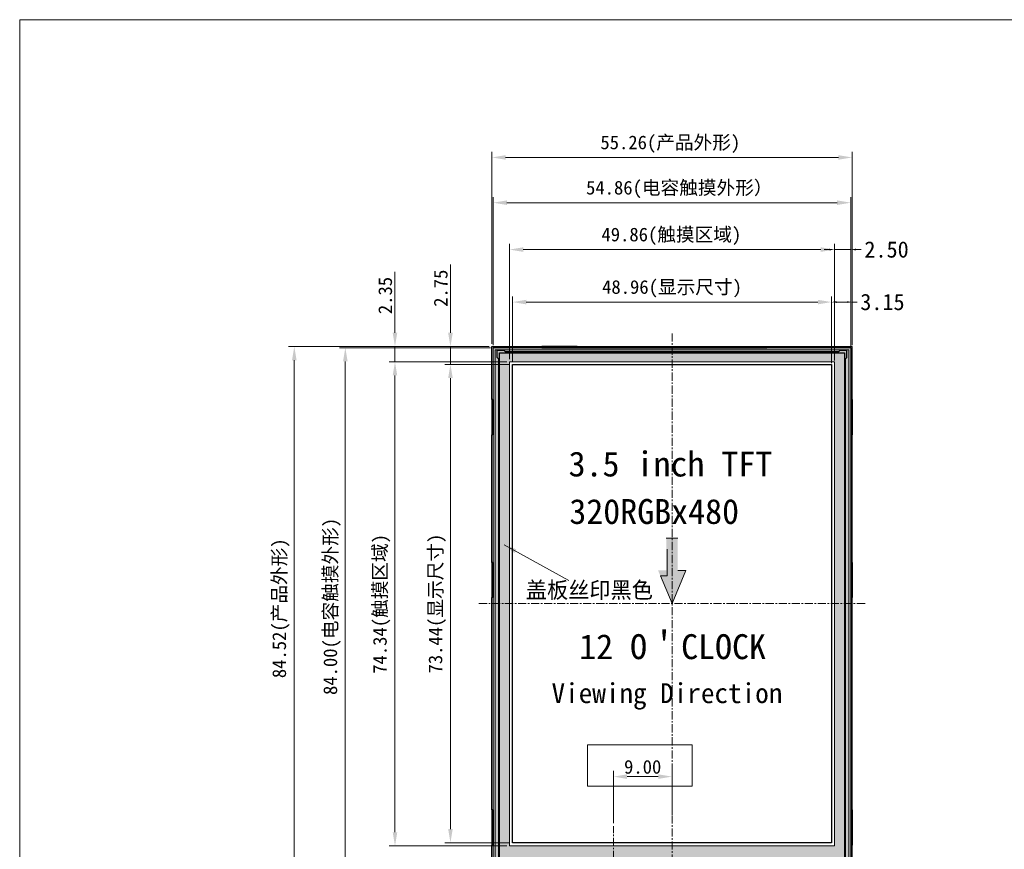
# Model space of a CAD drawing. Header units: millimetres. Extents: x 2436 to 2788, y -3116 to -2823.
# Tile 8 of 12: x 2436 to 2587, y -2951 to -2823. Entities that reach past the tile are written whole.
import ezdxf

# ---------------------------------------------------------------- set-up
doc = ezdxf.new("R2010")
doc.units = ezdxf.units.MM
doc.linetypes.add('CENTER', pattern=[2, 1.25, -0.25, 0.25, -0.25])
for name, color, linetype, lineweight in [('BTL', 3, 'Continuous', 0), ('center', 1, 'CENTER', 9), ('DIM', 3, 'Continuous', 13)]:
    doc.layers.add(name, color=color, linetype=linetype, lineweight=lineweight)
for name, color, linetype in [('Cover Lens 盖板', 6, 'Continuous'), ('housing', 7, 'Continuous'), ('TP-FPC', 5, 'Continuous'), ('保护膜', 3, 'Continuous'), ('铁框', 190, 'Continuous')]:
    doc.layers.add(name, color=color, linetype=linetype)
doc.styles.add('宋体', font='txt')
doc.dimstyles.new('Lei-标注', dxfattribs={"dimtxt": 2.5, "dimasz": 2, "dimexe": 0.5, "dimexo": 0.3, "dimtad": 1, "dimtxsty": '宋体', "dimcen": 2.5, "dimclrd": 8, "dimclre": 8, "dimclrt": 4, "dimadec": 0, "dimazin": 2, "dimtfac": 1, "dimtmove": 0, "dimatfit": 3, "dimfxl": 1, "dimarcsym": 0})
doc.dimstyles.new('SVA', dxfattribs={"dimscale": 0.7, "dimtxt": 3, "dimasz": 3, "dimexe": 1.25, "dimexo": 0.625, "dimtad": 1, "dimzin": 1, "dimdsep": 46, "dimtxsty": 'Standard', "dimcen": 3, "dimazin": 0, "dimtfac": 1, "dimtmove": 0, "dimatfit": 3, "dimfxl": 1, "dimlwd": 13, "dimlwe": 13, "dimarcsym": 0})
doc.dimstyles.new('副本HW', dxfattribs={"dimtxt": 2.5, "dimasz": 0.8, "dimexe": 0.2, "dimexo": 0.2, "dimgap": 0.5, "dimtad": 0, "dimzin": 1, "dimdsep": 46, "dimtxsty": '宋体', "dimcen": 0, "dimclrd": 3, "dimclre": 3, "dimclrt": 3, "dimadec": 0, "dimazin": 0, "dimtfac": 1, "dimtmove": 0, "dimatfit": 3, "dimfxl": 0.8, "dimtolj": 1, "dimlwd": 0, "dimlwe": 0, "dimarcsym": 0})

# ---------------------------------------------------------------- blocks, each defined once
blk = doc.blocks.new('*D439')
at = {"layer": 'BTL', "color": 3, "lineweight": 0, "transparency": 16777216}
for p, q in [((2560.75, -2876.16), (2560.75, -2866.59)), ((2561.55, -2866.79), (2563.1, -2866.79)), ((2563.9, -2873.41), (2563.9, -2866.59)), ((2563.9, -2866.79), (2564.7, -2866.79))]:
    blk.add_line(p, q, dxfattribs=at)
at = {"layer": 'BTL', "color": 3, "transparency": 16777216}
for points in [[(2561.55, -2866.65), (2561.55, -2866.92), (2560.75, -2866.79)], [(2563.1, -2866.65), (2563.1, -2866.92), (2563.9, -2866.79)]]:
    blk.add_solid(points, dxfattribs=at)
at = {"layer": 'Defpoints', "color": 0, "transparency": 16777216}
for p in [(2563.9, -2866.79), (2563.9, -2873.61), (2560.75, -2876.36)]:
    blk.add_point(p, dxfattribs=at)
at = {"layer": 'BTL', "color": 3, "transparency": 16777216, "insert": (2568.56, -2866.79), "char_height": 2.5, "attachment_point": 5, "style": '宋体'}
blk.add_mtext('\\A1;3.15', dxfattribs=at)
blk = doc.blocks.new('*D447')
at = {"layer": 'Defpoints', "color": 0, "transparency": 16777216}
for p in [(2560.75, -2866.79), (2511.79, -2876.36), (2560.75, -2876.36)]:
    blk.add_point(p, dxfattribs=at)
at = {"layer": '铁框', "color": 0, "lineweight": 13, "transparency": 16777216}
for p, q in [((2511.79, -2875.93), (2511.79, -2865.91)), ((2560.75, -2875.93), (2560.75, -2865.91)), ((2513.89, -2866.79), (2558.65, -2866.79))]:
    blk.add_line(p, q, dxfattribs=at)
at = {"layer": '铁框', "color": 0, "transparency": 16777216}
for points in [[(2513.89, -2866.44), (2513.89, -2867.14), (2511.79, -2866.79)], [(2558.65, -2866.44), (2558.65, -2867.14), (2560.75, -2866.79)]]:
    blk.add_solid(points, dxfattribs=at)
at = {"layer": '铁框', "color": 3, "transparency": 16777216, "insert": (2536.27, -2864.75), "char_height": 2.1, "attachment_point": 5}
blk.add_mtext('48.96({\\fSimSun|b0|i0|c134|p2;显示尺寸})', dxfattribs=at)
blk = doc.blocks.new('*D448')
at = {"layer": 'Defpoints', "color": 0, "transparency": 16777216}
for p in [(2563.9, -2844.58), (2508.64, -2873.61), (2563.9, -2873.61)]:
    blk.add_point(p, dxfattribs=at)
at = {"layer": '铁框', "color": 0, "lineweight": 13, "transparency": 16777216}
for p, q in [((2508.64, -2873.18), (2508.64, -2843.71)), ((2510.74, -2844.58), (2561.8, -2844.58)), ((2563.9, -2873.18), (2563.9, -2843.71))]:
    blk.add_line(p, q, dxfattribs=at)
at = {"layer": '铁框', "color": 0, "transparency": 16777216}
for points in [[(2510.74, -2844.23), (2510.74, -2844.93), (2508.64, -2844.58)], [(2561.8, -2844.23), (2561.8, -2844.93), (2563.9, -2844.58)]]:
    blk.add_solid(points, dxfattribs=at)
at = {"layer": '铁框', "color": 3, "transparency": 16777216, "insert": (2536.01, -2842.55), "char_height": 2.1, "attachment_point": 5}
blk.add_mtext('55.26({\\fSimSun|b0|i0|c134|p2;产品外形})', dxfattribs=at)
blk = doc.blocks.new('*D449')
at = {"layer": 'Defpoints', "color": 0, "transparency": 16777216}
for p in [(2511.79, -2876.36), (2502.27, -2949.8), (2511.79, -2949.8)]:
    blk.add_point(p, dxfattribs=at)
at = {"layer": '铁框', "color": 0, "lineweight": 13, "transparency": 16777216}
for p, q in [((2511.35, -2876.36), (2501.4, -2876.36)), ((2502.27, -2878.46), (2502.27, -2947.7)), ((2511.35, -2949.8), (2501.4, -2949.8))]:
    blk.add_line(p, q, dxfattribs=at)
at = {"layer": '铁框', "color": 0, "transparency": 16777216}
for points in [[(2501.92, -2878.46), (2502.62, -2878.46), (2502.27, -2876.36)], [(2501.92, -2947.7), (2502.62, -2947.7), (2502.27, -2949.8)]]:
    blk.add_solid(points, dxfattribs=at)
at = {"layer": '铁框', "color": 3, "transparency": 16777216, "insert": (2500.24, -2913.08), "char_height": 2.1, "attachment_point": 5, "rotation": 90}
blk.add_mtext('73.44({\\fSimSun|b0|i0|c134|p2;显示尺寸})', dxfattribs=at)
blk = doc.blocks.new('*D450')
at = {"layer": 'Defpoints', "color": 0, "transparency": 16777216}
for p in [(2508.64, -2873.61), (2478.31, -2958.13), (2508.64, -2958.13)]:
    blk.add_point(p, dxfattribs=at)
at = {"layer": '铁框', "color": 0, "lineweight": 13, "transparency": 16777216}
for p, q in [((2508.2, -2873.61), (2477.43, -2873.61)), ((2478.31, -2875.71), (2478.31, -2956.03)), ((2508.2, -2958.13), (2477.43, -2958.13))]:
    blk.add_line(p, q, dxfattribs=at)
at = {"layer": '铁框', "color": 0, "transparency": 16777216}
for points in [[(2477.96, -2875.71), (2478.66, -2875.71), (2478.31, -2873.61)], [(2477.96, -2956.03), (2478.66, -2956.03), (2478.31, -2958.13)]]:
    blk.add_solid(points, dxfattribs=at)
at = {"layer": '铁框', "color": 3, "transparency": 16777216, "insert": (2476.27, -2913.8), "char_height": 2.1, "attachment_point": 5, "rotation": 90}
blk.add_mtext('84.52({\\fSimSun|b0|i0|c134|p2;产品外形})', dxfattribs=at)
blk = doc.blocks.new('*D451')
at = {"layer": 'Defpoints', "color": 0, "transparency": 16777216}
for p in [(2502.27, -2873.61), (2508.64, -2873.61), (2511.79, -2876.36)]:
    blk.add_point(p, dxfattribs=at)
at = {"layer": '铁框', "color": 0, "lineweight": 13, "transparency": 16777216}
for p, q in [((2502.27, -2871.51), (2502.27, -2861.02)), ((2508.2, -2873.61), (2501.4, -2873.61)), ((2502.27, -2876.36), (2502.27, -2873.61)), ((2511.35, -2876.36), (2501.4, -2876.36)), ((2502.27, -2878.46), (2502.27, -2880.56))]:
    blk.add_line(p, q, dxfattribs=at)
at = {"layer": '铁框', "color": 0, "transparency": 16777216}
for points in [[(2501.92, -2871.51), (2502.62, -2871.51), (2502.27, -2873.61)], [(2501.92, -2878.46), (2502.62, -2878.46), (2502.27, -2876.36)]]:
    blk.add_solid(points, dxfattribs=at)
at = {"layer": '铁框', "color": 3, "transparency": 16777216, "insert": (2500.79, -2864.66), "char_height": 2.1, "attachment_point": 5, "rotation": 90}
blk.add_mtext('2.75', dxfattribs=at)
blk = doc.blocks.new('*D464')
at = {"layer": 'Defpoints', "color": 0, "transparency": 16777216}
for p in [(2511.34, -2875.96), (2493.76, -2950.3), (2511.34, -2950.3)]:
    blk.add_point(p, dxfattribs=at)
at = {"layer": '铁框', "color": 0, "lineweight": 13, "transparency": 16777216}
for p, q in [((2510.9, -2875.96), (2492.89, -2875.96)), ((2493.76, -2878.06), (2493.76, -2948.2)), ((2510.9, -2950.3), (2492.89, -2950.3))]:
    blk.add_line(p, q, dxfattribs=at)
at = {"layer": '铁框', "color": 0, "transparency": 16777216}
for points in [[(2493.41, -2878.06), (2494.11, -2878.06), (2493.76, -2875.96)], [(2493.41, -2948.2), (2494.11, -2948.2), (2493.76, -2950.3)]]:
    blk.add_solid(points, dxfattribs=at)
at = {"layer": '铁框', "color": 3, "transparency": 16777216, "insert": (2491.72, -2913.13), "char_height": 2.1, "attachment_point": 5, "rotation": 90}
blk.add_mtext('74.34({\\fSimSun|b0|i0|c134|p2;触摸区域})', dxfattribs=at)
blk = doc.blocks.new('*D465')
at = {"layer": 'Defpoints', "color": 0, "transparency": 16777216}
for p in [(2508.84, -2873.81), (2486.14, -2957.81), (2508.84, -2957.81)]:
    blk.add_point(p, dxfattribs=at)
at = {"layer": '铁框', "color": 0, "lineweight": 13, "transparency": 16777216}
for p, q in [((2508.4, -2873.81), (2485.27, -2873.81)), ((2486.14, -2875.91), (2486.14, -2955.71)), ((2508.4, -2957.81), (2485.27, -2957.81))]:
    blk.add_line(p, q, dxfattribs=at)
at = {"layer": '铁框', "color": 0, "transparency": 16777216}
for points in [[(2485.79, -2875.91), (2486.49, -2875.91), (2486.14, -2873.81)], [(2485.79, -2955.71), (2486.49, -2955.71), (2486.14, -2957.81)]]:
    blk.add_solid(points, dxfattribs=at)
at = {"layer": '铁框', "color": 3, "transparency": 16777216, "insert": (2484.11, -2913.52), "char_height": 2.1, "attachment_point": 5, "rotation": 90}
blk.add_mtext('84.00({\\fSimSun|b0|i0|c134|p2;电容触摸外形})', dxfattribs=at)
blk = doc.blocks.new('*D466')
at = {"layer": 'Defpoints', "color": 0, "transparency": 16777216}
for p in [(2511.34, -2858.73), (2511.34, -2875.96), (2561.2, -2875.96)]:
    blk.add_point(p, dxfattribs=at)
at = {"layer": '铁框', "color": 0, "lineweight": 13, "transparency": 16777216}
for p, q in [((2511.34, -2875.53), (2511.34, -2857.85)), ((2561.2, -2875.53), (2561.2, -2857.85)), ((2559.1, -2858.73), (2513.44, -2858.73))]:
    blk.add_line(p, q, dxfattribs=at)
at = {"layer": '铁框', "color": 0, "transparency": 16777216}
for points in [[(2513.44, -2858.38), (2513.44, -2859.08), (2511.34, -2858.73)], [(2559.1, -2858.38), (2559.1, -2859.08), (2561.2, -2858.73)]]:
    blk.add_solid(points, dxfattribs=at)
at = {"layer": '铁框', "color": 3, "transparency": 16777216, "insert": (2536.17, -2856.69), "char_height": 2.1, "attachment_point": 5}
blk.add_mtext('49.86({\\fSimSun|b0|i0|c134|p2;触摸区域})', dxfattribs=at)
blk = doc.blocks.new('*D467')
at = {"layer": 'Defpoints', "color": 0, "transparency": 16777216}
for p in [(2508.84, -2851.53), (2508.84, -2873.81), (2563.7, -2873.81)]:
    blk.add_point(p, dxfattribs=at)
at = {"layer": '铁框', "color": 0, "lineweight": 13, "transparency": 16777216}
for p, q in [((2508.84, -2873.38), (2508.84, -2850.66)), ((2563.7, -2873.38), (2563.7, -2850.66)), ((2561.6, -2851.53), (2510.94, -2851.53))]:
    blk.add_line(p, q, dxfattribs=at)
at = {"layer": '铁框', "color": 0, "transparency": 16777216}
for points in [[(2510.94, -2851.18), (2510.94, -2851.88), (2508.84, -2851.53)], [(2561.6, -2851.18), (2561.6, -2851.88), (2563.7, -2851.53)]]:
    blk.add_solid(points, dxfattribs=at)
at = {"layer": '铁框', "color": 3, "transparency": 16777216, "insert": (2537.39, -2849.5), "char_height": 2.1, "attachment_point": 5}
blk.add_mtext('54.86({\\fSimSun|b0|i0|c134|p2;电容触摸外形）}', dxfattribs=at)
blk = doc.blocks.new('*D469')
at = {"layer": 'Defpoints', "color": 0, "transparency": 16777216}
for p in [(2493.76, -2873.61), (2508.64, -2873.61), (2511.34, -2875.96)]:
    blk.add_point(p, dxfattribs=at)
at = {"layer": '铁框', "color": 0, "lineweight": 13, "transparency": 16777216}
for p, q in [((2493.76, -2871.51), (2493.76, -2862.14)), ((2508.2, -2873.61), (2492.89, -2873.61)), ((2493.76, -2875.96), (2493.76, -2873.61)), ((2510.9, -2875.96), (2492.89, -2875.96)), ((2493.76, -2878.06), (2493.76, -2880.16))]:
    blk.add_line(p, q, dxfattribs=at)
at = {"layer": '铁框', "color": 0, "transparency": 16777216}
for points in [[(2493.41, -2871.51), (2494.11, -2871.51), (2493.76, -2873.61)], [(2493.41, -2878.06), (2494.11, -2878.06), (2493.76, -2875.96)]]:
    blk.add_solid(points, dxfattribs=at)
at = {"layer": '铁框', "color": 3, "transparency": 16777216, "insert": (2492.27, -2865.78), "char_height": 2.1, "attachment_point": 5, "rotation": 90}
blk.add_mtext('2.35', dxfattribs=at)
blk = doc.blocks.new('*D470')
at = {"layer": 'BTL', "color": 3, "lineweight": 0, "transparency": 16777216}
for p, q in [((2561.2, -2875.76), (2561.2, -2858.53)), ((2563.7, -2873.61), (2563.7, -2858.53)), ((2560.4, -2858.73), (2559.6, -2858.73)), ((2561.2, -2858.73), (2563.7, -2858.73)), ((2564.5, -2858.73), (2565.3, -2858.73))]:
    blk.add_line(p, q, dxfattribs=at)
at = {"layer": 'BTL', "color": 3, "transparency": 16777216}
for points in [[(2560.4, -2858.59), (2560.4, -2858.86), (2561.2, -2858.73)], [(2564.5, -2858.59), (2564.5, -2858.86), (2563.7, -2858.73)]]:
    blk.add_solid(points, dxfattribs=at)
at = {"layer": 'Defpoints', "color": 0, "transparency": 16777216}
for p in [(2563.7, -2858.73), (2563.7, -2873.81), (2561.2, -2875.96)]:
    blk.add_point(p, dxfattribs=at)
at = {"layer": 'BTL', "color": 3, "transparency": 16777216, "insert": (2569.19, -2858.73), "char_height": 2.5, "attachment_point": 5, "style": '宋体'}
blk.add_mtext('\\A1;2.50', dxfattribs=at)
blk = doc.blocks.new('*D471')
at = {"layer": 'Defpoints', "color": 0, "transparency": 16777216}
for p in [(2536.27, -2939.65), (2536.27, -2945.94), (2527.27, -2947.25)]:
    blk.add_point(p, dxfattribs=at)
at = {"layer": '铁框', "color": 0, "lineweight": 13, "transparency": 16777216}
for p, q in [((2527.27, -2946.81), (2527.27, -2938.77)), ((2529.37, -2939.65), (2534.17, -2939.65)), ((2536.27, -2945.51), (2536.27, -2938.77))]:
    blk.add_line(p, q, dxfattribs=at)
at = {"layer": '铁框', "color": 0, "transparency": 16777216}
for points in [[(2529.37, -2939.3), (2529.37, -2940), (2527.27, -2939.65)], [(2534.17, -2939.3), (2534.17, -2940), (2536.27, -2939.65)]]:
    blk.add_solid(points, dxfattribs=at)
at = {"layer": '铁框', "color": 3, "transparency": 16777216, "insert": (2531.77, -2938.16), "char_height": 2.1, "attachment_point": 5}
blk.add_mtext('9.00', dxfattribs=at)
blk = doc.blocks.new('ctp')
at = {"layer": 'center'}
h = blk.add_hatch(color=7, dxfattribs=at)
h.dxf.hatch_style = 1
h.paths.add_polyline_path([(2207.12, -3029.31), (2179.99, -3029.31), (2179.99, -3112.71), (2207.12, -3112.71), (2207.12, -3105.5), (2182.19, -3105.5), (2182.19, -3031.16), (2207.12, -3031.16)], flags=17)
h.paths.add_polyline_path([(2234.25, -3029.31), (2207.12, -3029.31), (2207.12, -3031.16), (2232.05, -3031.16), (2232.05, -3105.5), (2207.12, -3105.5), (2207.12, -3112.71), (2228.25, -3112.71), (2228.25, -3113.01), (2234.25, -3113.01)], flags=17)
h.paths.add_polyline_path([(2234.55, -3029.01), (2207.12, -3029.01), (2207.12, -3029.31), (2234.25, -3029.31), (2234.25, -3113.01), (2234.55, -3113.01)])
h.paths.add_polyline_path([(2207.12, -3112.71), (2179.99, -3112.71), (2179.99, -3029.31), (2207.12, -3029.31), (2207.12, -3029.01), (2179.69, -3029.01), (2179.69, -3113.01), (2207.12, -3113.01)])
h.paths.add_polyline_path([(2228.25, -3112.71), (2207.12, -3112.71), (2207.12, -3113.01), (2228.25, -3113.01)], flags=16)
h.paths.add_polyline_path([(2199.45, -3125.53), (2199.45, -3111.27), (2197.95, -3111.27), (2197.95, -3125.53)], flags=9)
at = {"layer": 'TP-FPC', "lineweight": 5}
h = blk.add_hatch(dxfattribs=at)
h.set_pattern_fill('ANSI33', color=8, scale=0.2)
h.set_pattern_definition([(45, (1648.5871, -3281.8989), (-0.8980256, 0.8980256), []), (45, (1649.4851, -3281.8989), (-0.8980256, 0.8980256), [0.635, -0.3175])])
edge = h.paths.add_edge_path()
edge.add_line((2202.64, -3113.01), (2193.6, -3113.01))
edge.add_arc((2192.62, -3115.31), 2.5, 0, 66.9261, ccw=False)
edge.add_line((2195.12, -3115.31), (2195.12, -3125.01))
edge.add_arc((2194.12, -3125.01), 1, 330, 360, ccw=False)
edge.add_line((2194.99, -3125.51), (2201.25, -3125.51))
edge.add_arc((2202.12, -3125.01), 1, 180, 210, ccw=False)
edge.add_line((2201.12, -3125.01), (2201.12, -3115.31))
edge.add_arc((2203.62, -3115.31), 2.5, 113.0739, 180, ccw=False)
at = {"layer": 'TP-FPC', "lineweight": 5, "true_color": 0xf26722}
h = blk.add_hatch(dxfattribs=at)
h.set_pattern_fill('ANSI37', color=30, scale=0.2)
h.set_pattern_definition([(45, (1648.5871, -3282.3989), (-0.4490128, 0.4490128), []), (135, (1648.5871, -3282.3989), (-0.4490128, -0.4490128), [])])
h.paths.add_polyline_path([(2195.87, -3142.01), (2195.87, -3146.31, 0.414214), (2196.07, -3146.51), (2200.17, -3146.51, 0.414214), (2200.37, -3146.31), (2200.37, -3142.01)])
at = {"layer": 'TP-FPC', "lineweight": 5}
h = blk.add_hatch(color=7, dxfattribs=at)
h.dxf.hatch_style = 1
h.paths.add_polyline_path([(2195.87, -3143.01), (2200.37, -3143.01), (2200.37, -3143.26), (2195.87, -3143.26)])
at = {"color": 1, "lineweight": 5}
blk.add_lwpolyline([(2198.12, -3147.51), (2198.12, -3102.45)], dxfattribs=at)
at = {"layer": 'Cover Lens 盖板', "lineweight": 5}
for points in [[(2179.69, -3029.01), (2234.55, -3029.01), (2234.55, -3113.01), (2179.69, -3113.01)], [(2182.19, -3031.16), (2232.05, -3031.16), (2232.05, -3105.5), (2182.19, -3105.5)]]:
    blk.add_lwpolyline(points, close=True, dxfattribs=at)
at = {"layer": 'DIM', "lineweight": 5}
blk.add_lwpolyline([(2193.12, -3137.51, 0.260284), (2194.12, -3137.51, 0.520567), (2194.62, -3137.51, 0.520567), (2195.12, -3137.51, 0.520567), (2195.62, -3137.51, 0.520567), (2196.12, -3137.51, 0.520567), (2196.62, -3137.51, 0.520567), (2197.12, -3137.51, 0.520567), (2197.62, -3137.51, 0.520567), (2198.12, -3137.51, 0.520567), (2198.62, -3137.51, 0.520567), (2199.12, -3137.51, 0.520567), (2199.62, -3137.51, 0.520567), (2200.12, -3137.51, 0.520567), (2200.62, -3137.51, 0.520567), (2201.12, -3137.51, 0.520567), (2201.62, -3137.51, 0.520567), (2202.12, -3137.51, 0.260284), (2203.12, -3137.51, 0.520567), (2203.12, -3137.01, 0.173522), (2203.12, -3135.51, 0.520567), (2203.12, -3135.01, 0.520567), (2203.12, -3134.51, 0.520567), (2203.12, -3134.01, 0.520567), (2203.12, -3133.51, 0.520567), (2203.12, -3133.01, 0.520567), (2203.12, -3132.51, 0.520567), (2203.12, -3132.01, 0.520567), (2203.12, -3131.51, 0.520567), (2203.12, -3131.01, 0.520567), (2203.12, -3130.51, 0.520567), (2203.12, -3130.01, 0.520567), (2203.12, -3129.51, 0.520567), (2203.12, -3129.01, 0.173522), (2203.12, -3127.51, 0.520567), (2203.12, -3127.01, 0.520567), (2203.12, -3126.51, 0.260284), (2202.12, -3126.51, 0.520567), (2201.62, -3126.51, 0.520567), (2201.12, -3126.51, 0.520567), (2200.62, -3126.51, 0.520567), (2200.12, -3126.51, 0.520567), (2199.62, -3126.51, 0.520567), (2199.12, -3126.51, 0.520567), (2198.62, -3126.51, 0.520567), (2198.12, -3126.51, 0.520567), (2197.62, -3126.51, 0.520567), (2197.12, -3126.51, 0.520567), (2196.62, -3126.51, 0.520567), (2196.12, -3126.51, 0.520567), (2195.62, -3126.51, 0.520567), (2195.12, -3126.51, 0.520567), (2194.62, -3126.51, 0.520567), (2194.12, -3126.51, 0.260284), (2193.12, -3126.51, 0.520567), (2193.12, -3127.01, 0.520567), (2193.12, -3127.51, 0.173522), (2193.12, -3129.01, 0.520567), (2193.12, -3129.51, 0.520567), (2193.12, -3130.01, 0.520567), (2193.12, -3130.51, 0.520567), (2193.12, -3131.01, 0.520567), (2193.12, -3131.51, 0.520567), (2193.12, -3132.01, 0.520567), (2193.12, -3132.51, 0.520567), (2193.12, -3133.01, 0.520567), (2193.12, -3133.51, 0.520567), (2193.12, -3134.01, 0.520567), (2193.12, -3134.51, 0.520567), (2193.12, -3135.01, 0.520567), (2193.12, -3135.51, 0.173522), (2193.12, -3137.01, 0.520567)], format="xyb", close=True, dxfattribs=at)
at = {"layer": 'TP-FPC', "color": 8, "lineweight": 5}
blk.add_line((2194.99, -3125.51), (2201.25, -3125.51), dxfattribs=at)
at = {"layer": 'TP-FPC', "color": 30, "lineweight": 5, "true_color": 0xf26722}
blk.add_line((2195.87, -3142.01), (2200.37, -3142.01), dxfattribs=at)
at = {"layer": 'TP-FPC', "lineweight": 5}
blk.add_lwpolyline([(2193.6, -3113.01, -0.300614), (2195.12, -3115.31), (2195.12, -3125.01, -0.414214), (2194.12, -3126.01), (2193.12, -3126.01, 0.414214), (2192.62, -3126.51), (2192.62, -3137.51, 0.414214), (2193.12, -3138.01), (2194.87, -3138.01, -0.414214), (2195.87, -3139.01), (2195.87, -3146.31, 0.414214), (2196.07, -3146.51), (2200.17, -3146.51, 0.414214), (2200.37, -3146.31), (2200.37, -3139.01, -0.414214), (2201.37, -3138.01), (2203.12, -3138.01, 0.414214), (2203.62, -3137.51), (2203.62, -3126.51, 0.414214), (2203.12, -3126.01), (2202.12, -3126.01, -0.414214), (2201.12, -3125.01), (2201.12, -3115.31, -0.300614), (2202.64, -3113.01, -0.300614)], format="xyb", dxfattribs=at)
at = {"layer": 'TP-FPC', "color": 7, "lineweight": 5}
blk.add_lwpolyline([(2195.87, -3143.01), (2200.37, -3143.01), (2200.37, -3143.26), (2195.87, -3143.26)], close=True, dxfattribs=at)
at = {"layer": '保护膜', "lineweight": 5}
blk.add_lwpolyline([(2233.25, -3117.71), (2229.25, -3117.71, -0.414214), (2228.25, -3116.71), (2228.25, -3112.71), (2179.99, -3112.71), (2179.99, -3029.31), (2234.25, -3029.31), (2234.25, -3116.71, -0.414214)], format="xyb", close=True, dxfattribs=at)
at = {"layer": 'DIM', "lineweight": 5, "insert": (2184.69, -3064.94), "char_height": 2.5, "attachment_point": 1}
blk.add_mtext_dynamic_manual_height_columns('盖板丝印黑色', width=22.0073, gutter_width=12.5, heights=[0], dxfattribs=at)
at = {"layer": 'DIM', "color": 7, "lineweight": 5, "insert": (2195.11, -3129.75), "char_height": 1.5, "attachment_point": 1}
blk.add_mtext_dynamic_manual_height_columns('IC{\\fSimSun|b0|i0|c134|p2;及元件区}', width=6.8183, gutter_width=12.5, heights=[0], dxfattribs=at)
at = {"layer": 'TP-FPC', "color": 7, "lineweight": 5}
for s, height, rotation, p in [('GND', 0.8, 180, (2197.73, -3115.25)), ('8', 0.8, 180, (2196.86, -3114.04)), ('CTP2063A-GFF3.5', 1, 90, (2199.2, -3125.28)), ('SDA', 0.8, 180, (2197.73, -3116.35)), ('yoyohoo', 1.1, 90, (2200.46, -3122.26)), ('SCL', 0.8, 180, (2197.73, -3117.46)), ('N C', 0.8, 180, (2197.73, -3118.56)), ('N C', 0.8, 180, (2197.73, -3119.75)), ('INT', 0.8, 180, (2197.73, -3120.94)), ('RST', 0.8, 180, (2197.73, -3122.08)), ('VDD', 0.8, 180, (2197.73, -3123.25)), ('1', 0.8, 180, (2196.61, -3124.52))]:
    blk.add_text(s, height=height, rotation=rotation, dxfattribs=at).set_placement(p)
for s, p in [('1', (2196.2, -3141.08)), ('8', (2199.26, -3141.08))]:
    blk.add_text(s, height=0.8, dxfattribs=at).set_placement(p)
at = {"layer": 'DIM', "lineweight": 5}
blk.add_leader([(2181.34, -3059.27), (2191.28, -3064.74)], dimstyle='Lei-标注', dxfattribs=at)

msp = doc.modelspace()

# ---------------------------------------------------------------- hatches: boundary and pattern name
at = {"layer": 'DIM'}
h = msp.add_hatch(color=212, dxfattribs=at)
h.dxf.hatch_style = 1
h.paths.add_polyline_path([(2536.269, -2913.083), (2534.125, -2907.981), (2535.397, -2907.981), (2535.397, -2903.049), (2536.269, -2903.049)])
h.paths.add_polyline_path([(2536.269, -2913.083), (2536.269, -2903.049), (2537.141, -2903.049), (2537.141, -2907.981), (2538.414, -2907.981)])

# ---------------------------------------------------------------- linework, layer by layer
at = {"lineweight": 9}
for p, q in [((2787.33, -2823.43), (2436.17, -2823.43)), ((2436.17, -2823.43), (2436.17, -3116.194))]:
    msp.add_line(p, q, dxfattribs=at)
at = {"color": 1}
for points in [[(2509.789, -2874.563), (2562.749, -2874.563), (2562.749, -2955.903), (2509.789, -2955.903)], [(2511.789, -2876.363), (2560.749, -2876.363), (2560.749, -2949.803), (2511.789, -2949.803)]]:
    msp.add_lwpolyline(points, close=True, dxfattribs=at)
at = {"lineweight": 5}
msp.add_lwpolyline([(2523.309, -2934.765), (2539.348, -2934.765), (2539.348, -2941.119), (2523.309, -2941.119)], close=True, dxfattribs=at)
at = {"layer": 'center'}
for p, q in [((2536.269, -2871.613), (2536.269, -2959.933)), ((2506.639, -2913.083), (2565.899, -2913.083))]:
    msp.add_line(p, q, dxfattribs=at)
at = {"layer": 'DIM', "color": 212}
for p, q in [((2535.397, -2903.049), (2537.141, -2903.049)), ((2535.543, -2908.831), (2535.543, -2904.721)), ((2536.269, -2913.083), (2538.414, -2907.981)), ((2538.414, -2907.981), (2537.141, -2907.981)), ((2536.269, -2913.083), (2534.482, -2908.831)), ((2534.482, -2908.831), (2535.543, -2908.831))]:
    msp.add_line(p, q, dxfattribs=at)
at = {"layer": 'housing'}
for p, q in [((2508.639, -2873.613), (2516.319, -2873.613)), ((2508.639, -2881.763), (2508.639, -2873.613)), ((2516.319, -2873.613), (2516.319, -2873.813)), ((2521.719, -2873.813), (2521.719, -2873.613)), ((2521.719, -2873.613), (2550.82, -2873.613)), ((2550.82, -2873.813), (2550.82, -2873.613)), ((2556.22, -2873.613), (2563.899, -2873.613)), ((2556.22, -2873.613), (2556.22, -2873.813)), ((2563.899, -2881.763), (2563.899, -2873.613)), ((2510.539, -2874.213), (2509.439, -2874.213)), ((2509.439, -2875.313), (2509.439, -2874.213)), ((2510.739, -2874.413), (2510.539, -2874.213)), ((2561.799, -2874.413), (2510.739, -2874.413)), ((2516.319, -2873.813), (2521.719, -2873.813)), ((2517.519, -2873.763), (2517.519, -2873.813)), ((2520.519, -2873.763), (2520.519, -2873.813)), ((2521.719, -2873.813), (2550.82, -2873.813)), ((2556.22, -2873.813), (2550.82, -2873.813)), ((2552.02, -2873.763), (2552.02, -2873.813)), ((2555.02, -2873.763), (2555.02, -2873.813)), ((2561.999, -2874.213), (2561.799, -2874.413)), ((2563.099, -2874.213), (2561.999, -2874.213)), ((2563.099, -2875.313), (2563.099, -2874.213)), ((2509.439, -2875.313), (2509.639, -2875.513)), ((2509.639, -2875.513), (2509.639, -2955.003)), ((2562.899, -2875.513), (2563.099, -2875.313)), ((2562.899, -2955.003), (2562.899, -2875.513)), ((2508.839, -2881.763), (2508.639, -2881.763)), ((2508.839, -2881.763), (2508.839, -2887.163)), ((2563.699, -2881.763), (2563.899, -2881.763)), ((2563.699, -2881.763), (2563.699, -2887.163)), ((2508.839, -2882.963), (2508.789, -2882.963)), ((2563.699, -2882.963), (2563.749, -2882.963)), ((2508.639, -2906.763), (2508.639, -2887.163)), ((2508.839, -2887.163), (2508.639, -2887.163)), ((2508.839, -2885.963), (2508.789, -2885.963)), ((2563.699, -2885.963), (2563.749, -2885.963)), ((2563.699, -2887.163), (2563.899, -2887.163)), ((2563.899, -2906.763), (2563.899, -2887.163)), ((2508.839, -2906.763), (2508.639, -2906.763)), ((2508.839, -2906.763), (2508.839, -2912.163)), ((2563.699, -2906.763), (2563.899, -2906.763)), ((2563.699, -2906.763), (2563.699, -2912.163)), ((2508.839, -2907.963), (2508.789, -2907.963)), ((2563.699, -2907.963), (2563.749, -2907.963)), ((2508.839, -2910.963), (2508.789, -2910.963)), ((2563.699, -2910.963), (2563.749, -2910.963)), ((2508.639, -2944.763), (2508.639, -2912.163)), ((2508.839, -2912.163), (2508.639, -2912.163)), ((2563.699, -2912.163), (2563.899, -2912.163)), ((2563.899, -2944.763), (2563.899, -2912.163)), ((2508.839, -2944.763), (2508.639, -2944.763)), ((2508.839, -2945.963), (2508.789, -2945.963)), ((2508.839, -2944.763), (2508.839, -2950.163)), ((2563.699, -2944.763), (2563.899, -2944.763)), ((2563.699, -2944.763), (2563.699, -2950.163)), ((2563.699, -2945.963), (2563.749, -2945.963)), ((2508.839, -2948.963), (2508.789, -2948.963)), ((2563.699, -2948.963), (2563.749, -2948.963)), ((2508.639, -2958.133), (2508.639, -2950.163)), ((2508.839, -2950.163), (2508.639, -2950.163)), ((2563.699, -2950.163), (2563.899, -2950.163)), ((2563.899, -2958.133), (2563.899, -2950.163))]:
    msp.add_line(p, q, dxfattribs=at)
at = {"layer": '铁框'}
for p, q in [((2521.719, -2873.613), (2516.319, -2873.613)), ((2550.82, -2873.613), (2556.22, -2873.613)), ((2521.719, -2873.763), (2516.319, -2873.763)), ((2550.82, -2873.763), (2556.22, -2873.763)), ((2508.639, -2881.763), (2508.639, -2887.163)), ((2508.789, -2881.763), (2508.789, -2887.163)), ((2563.749, -2881.763), (2563.749, -2887.163)), ((2563.899, -2881.763), (2563.899, -2887.163)), ((2508.639, -2906.763), (2508.639, -2912.163)), ((2508.789, -2906.763), (2508.789, -2912.163)), ((2563.749, -2906.763), (2563.749, -2912.163)), ((2563.899, -2906.763), (2563.899, -2912.163)), ((2508.639, -2944.763), (2508.639, -2950.163)), ((2508.789, -2944.763), (2508.789, -2950.163)), ((2563.749, -2944.763), (2563.749, -2950.163)), ((2563.899, -2944.763), (2563.899, -2950.163))]:
    msp.add_line(p, q, dxfattribs=at)

# ---------------------------------------------------------------- block references
at = {"layer": 'center', "color": 0}
msp.add_blockref('ctp', (329.149, 155.201), dxfattribs=at)

# ---------------------------------------------------------------- texts
at = {"layer": 'DIM', "color": 212, "attachment_point": 1, "style": '宋体'}
for s, width, insert, char_height in [('3.5 inch TFT', 35.98748, (2520.4, -2889.733), 3.82878), ('320RGBx480', 25.42689, (2520.512, -2897.025), 3.8288), ('12 O＇CLOCK', 42.51405, (2522.026, -2917.782), 3.8288)]:
    msp.add_mtext_dynamic_manual_height_columns(s, width=width, gutter_width=5, heights=[0], dxfattribs=dict(at, insert=insert, char_height=char_height))
at = {"layer": 'DIM', "color": 212, "insert": (2517.782, -2925.303), "char_height": 3.06302, "width": 38.00976, "attachment_point": 1, "style": '宋体'}
msp.add_mtext('\\pxt2.2566;Viewing Direction', dxfattribs=at)

# ---------------------------------------------------------------- dimensions: what is measured, and where the dimension line sits
at = {"layer": 'BTL', "color": 0}
for base, p1, p2, picture, middle in [((2563.699, -2858.726), (2561.199, -2875.963), (2563.699, -2873.813), '*D470', (2569.193, -2858.726)), ((2563.899, -2866.787), (2560.749, -2876.363), (2563.899, -2873.613), '*D439', (2568.558, -2866.787))]:
    dim = msp.add_linear_dim(base=base, p1=p1, p2=p2, dimstyle='副本HW', dxfattribs=at)
    dim.commit()
    dim.dimension.update_dxf_attribs({"geometry": picture, "text_midpoint": middle})
at = {"layer": '铁框', "color": 0}
for base, p1, p2, text, picture, middle in [((2563.899, -2844.585), (2508.639, -2873.613), (2563.899, -2873.613), '<>({\\fSimSun|b0|i0|c134|p2;产品外形})', '*D448', (2536.01, -2844.585)), ((2508.839, -2851.535), (2563.699, -2873.813), (2508.839, -2873.813), '<>({\\fSimSun|b0|i0|c134|p2;电容触摸外形）}', '*D467', (2537.388, -2851.535)), ((2511.339, -2858.726), (2561.199, -2875.963), (2511.339, -2875.963), '<>({\\fSimSun|b0|i0|c134|p2;触摸区域})', '*D466', (2536.171, -2858.726)), ((2560.749, -2866.787), (2511.789, -2876.363), (2560.749, -2876.363), '<>({\\fSimSun|b0|i0|c134|p2;显示尺寸})', '*D447', (2536.269, -2866.787))]:
    dim = msp.add_linear_dim(base=base, p1=p1, p2=p2, text=text, dimstyle='SVA', override={"dimclrt": 3}, dxfattribs=at)
    dim.commit()
    dim.dimension.update_dxf_attribs({"geometry": picture, "text_midpoint": middle, "dimtype": 160})
dim = msp.add_linear_dim(base=(2502.275, -2873.613), p1=(2511.789, -2876.363), p2=(2508.639, -2873.613), angle=90, dimstyle='SVA', override={"dimclrt": 3}, dxfattribs=at)
dim.commit()
dim.dimension.update_dxf_attribs({"geometry": '*D451', "text_midpoint": (2502.275, -2864.655), "dimtype": 160})
dim = msp.add_linear_dim(base=(2493.762, -2873.613), p1=(2511.339, -2875.963), p2=(2508.639, -2873.613), angle=90, dimstyle='SVA', override={"dimclrt": 3}, dxfattribs=at)
dim.commit()
dim.dimension.update_dxf_attribs({"geometry": '*D469', "text_midpoint": (2492.274, -2865.775)})
for base, p1, p2, text, picture, middle in [((2478.31, -2958.133), (2508.639, -2873.613), (2508.639, -2958.133), '<>({\\fSimSun|b0|i0|c134|p2;产品外形})', '*D450', (2478.31, -2913.8)), ((2486.143, -2957.813), (2508.839, -2873.813), (2508.839, -2957.813), '<>({\\fSimSun|b0|i0|c134|p2;电容触摸外形})', '*D465', (2486.143, -2913.515))]:
    dim = msp.add_linear_dim(base=base, p1=p1, p2=p2, angle=90, text=text, dimstyle='SVA', override={"dimclrt": 3}, dxfattribs=at)
    dim.commit()
    dim.dimension.update_dxf_attribs({"geometry": picture, "text_midpoint": middle, "dimtype": 160})
for base, p1, p2, text, picture, middle in [((2493.762, -2950.303), (2511.339, -2875.963), (2511.339, -2950.303), '<>({\\fSimSun|b0|i0|c134|p2;触摸区域})', '*D464', (2491.724, -2913.133)), ((2502.275, -2949.803), (2511.789, -2876.363), (2511.789, -2949.803), '<>({\\fSimSun|b0|i0|c134|p2;显示尺寸})', '*D449', (2500.237, -2913.083))]:
    dim = msp.add_linear_dim(base=base, p1=p1, p2=p2, angle=90, text=text, dimstyle='SVA', override={"dimclrt": 3}, dxfattribs=at)
    dim.commit()
    dim.dimension.update_dxf_attribs({"geometry": picture, "text_midpoint": middle})
dim = msp.add_linear_dim(base=(2536.269, -2939.648), p1=(2527.269, -2947.246), p2=(2536.269, -2945.945), dimstyle='SVA', override={"dimclrt": 3}, dxfattribs=at)
dim.commit()
dim.dimension.update_dxf_attribs({"geometry": '*D471', "text_midpoint": (2531.769, -2938.161)})

doc.saveas('drawing.dxf')
